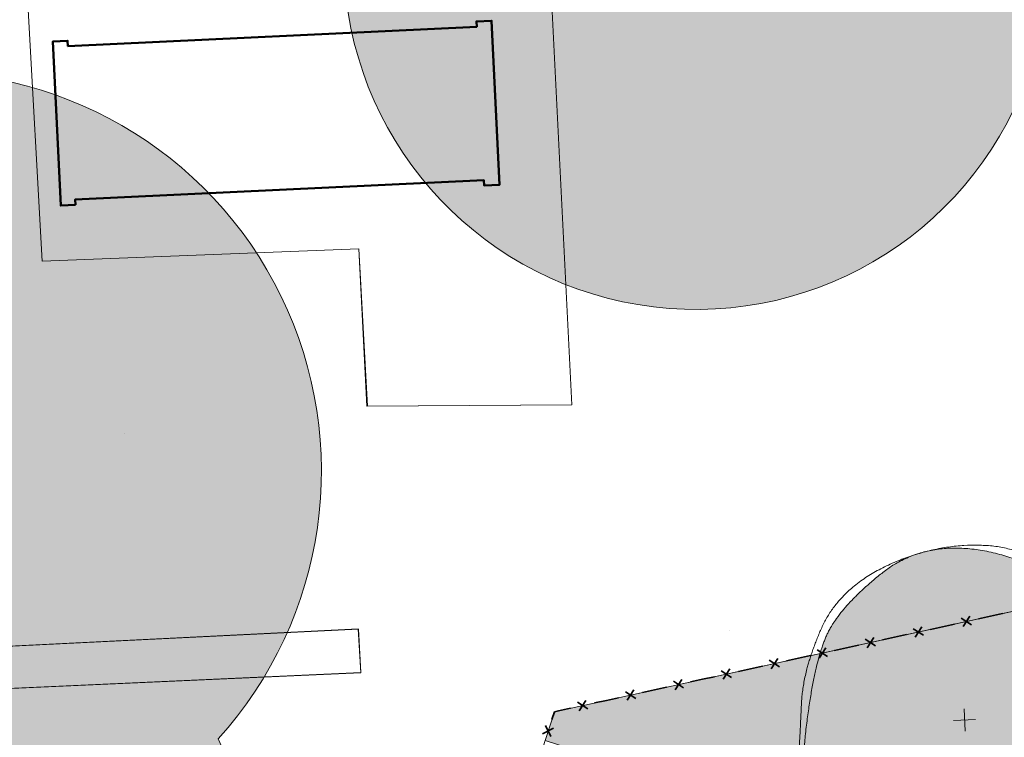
# Model space of a CAD drawing. Header units: metres. Extents: x 3492183 to 3492884, y 5882475 to 5882978.
# Tile 70 of 256: x 3492432 to 3492456, y 5882675 to 5882693. Entities that reach past the tile are written whole.
import ezdxf

# ---------------------------------------------------------------- set-up
doc = ezdxf.new("R2010")
doc.units = ezdxf.units.M
doc.header["$LTSCALE"] = 0.1
for name, color, linetype, lineweight, true_color in [('Bod-Einfassung-Rasenbord 100_30_5', 7, 'Continuous', 9, 0x454545), ('Bod-Pflaster Beton grau', 7, 'Continuous', 9, 0x454545), ('Geb-Dach', 7, 'Continuous', 9, 0x454545), ('Geb-Gebäude Bestand', 7, 'Continuous', 25, 0xc0c0c0), ('Veg-Gehölze Bestand-geschützt', 7, 'Continuous', 35, 0xcc4f00), ('Veg-Gehölze Bestand-nicht geschützt', 7, 'Continuous', 9, 0x507447), ('Veg-Pflanzung', 7, 'Continuous', 9, 0x555555)]:
    doc.layers.add(name, color=color, linetype=linetype, lineweight=lineweight, true_color=true_color)
for name, color, linetype, lineweight in [('Keine', 7, 'Continuous', 9), ('Veg-Gehölze Neupflanzung', 7, 'Continuous', 9), ('Veg-Grünflächen', 7, 'Continuous', 9)]:
    doc.layers.add(name, color=color, linetype=linetype, lineweight=lineweight)

# ---------------------------------------------------------------- blocks, each defined once
blk = doc.blocks.new('Belag_Weg')
at = {"layer": 'Bod-Pflaster Beton grau'}
blk.add_rational_spline([(102.357, -5.57), (103.768, -5.647), (105.065, -5.085), (107.273, -4.13), (109.482, -3.175), (110.818, -2.597), (112.271, -2.695), (140.545, -4.616), (168.82, -6.536), (171.872, -6.744), (173.832, -4.395), (175.793, -2.047), (175.044, 0.919), (174.506, 3.049), (170.868, 17.453), (171, 16.95), (166.453, 29.149), (161.905, 41.347), (160.071, 42.237), (158.237, 43.127), (163.291, 29.124), (168.346, 15.12), (168, 16.556), (171.597, 2.314), (172.135, 0.184), (172.51, -1.299), (171.529, -2.473), (170.549, -3.647), (169.023, -3.543), (140.749, -1.623), (112.474, 0.298), (110.295, 0.446), (108.291, -0.421), (106.082, -1.377), (103.874, -2.332), (103.225, -2.613), (102.52, -2.574), (52.334, 0.157), (2.148, 2.888), (3.562, 4.705), (4.977, 6.522), (5.077, 6.714), (5.215, 6.88), (13.337, 16.663), (21.459, 26.447), (22.85, 28.122), (22.899, 30.299), (23.843, 72.316), (24.786, 114.334), (24.83, 116.276), (26.773, 116.289), (32.388, 116.326), (38.003, 116.362), (43.573, 116.375), (49.142, 116.388), (49.104, 113.723), (49.066, 111.058), (49.07, 110.997), (49.074, 110.936), (50.121, 110.928), (51.168, 110.92), (51.159, 110.991), (51.151, 111.061), (51.188, 113.727), (51.226, 116.393), (60.148, 116.406), (69.07, 116.42), (76.285, 116.431), (83.499, 116.442), (93.696, 116.461), (103.894, 116.481), (104.321, 116.297), (104.749, 116.113), (106.042, 115.729), (107.335, 115.346), (106.803, 118.581), (106.271, 121.816), (105.199, 120.489), (104.126, 119.161), (102.173, 119.147), (100.22, 119.132), (100.203, 121.619), (100.186, 124.105), (96.702, 124.095), (93.218, 124.085), (93.191, 128.127), (93.163, 132.17), (86.465, 132.126), (79.766, 132.082), (79.777, 125.752), (79.788, 119.423), (73.564, 119.412), (67.339, 119.401), (67.339, 119.963), (67.338, 120.525), (66.293, 120.521), (65.247, 120.518), (65.25, 119.798), (65.252, 119.078), (52.307, 119.05), (39.361, 119.022), (39.351, 121.791), (39.341, 124.561), (38.131, 124.557), (36.921, 124.552), (36.921, 124.483), (36.921, 124.413), (36.731, 124.413), (36.541, 124.412), (36.542, 125.654), (36.542, 126.895), (35.84, 126.895), (35.138, 126.896), (35.129, 122.957), (35.12, 119.019), (31.022, 119.047), (26.924, 119.075), (26.087, 119.081), (25.503, 119.682), (24.92, 120.283), (24.939, 121.12), (25.075, 127.183), (25.211, 133.246), (25.65, 134.247), (25.675, 135.34), (25.751, 138.602), (29.006, 138.831), (40.57, 139.644), (52.134, 140.458), (52.046, 141.705), (51.959, 142.952), (40.395, 142.138), (28.831, 141.325), (26.87, 141.187), (25.361, 139.928), (25.445, 143.644), (25.528, 147.36), (24.279, 147.388), (23.029, 147.416), (22.877, 140.645), (22.725, 133.874), (21.782, 132.345), (19.989, 132.434), (-9.375, 133.879), (-38.739, 135.325), (-38.801, 134.076), (-38.862, 132.828), (-9.498, 131.382), (19.866, 129.937), (20.168, 129.922), (20.471, 129.94), (21.346, 129.993), (21.978, 129.384), (22.61, 128.776), (22.59, 127.899), (21.495, 79.127), (20.399, 30.355), (20.37, 29.049), (19.536, 28.044), (9.236, 16.052), (-1.064, 4.06), (-3.008, 2.176), (-4.952, 0.292), (-9.488, -5.369), (-14.024, -11.03), (-13.69, -11.302), (-13.355, -11.574), (-15.325, -13.946), (-17.295, -16.319), (-16.333, -17.117), (-15.371, -17.916), (-13.393, -15.533), (-11.415, -13.15), (-11.159, -13.358), (-10.903, -13.565), (-7.057, -8.78), (-3.211, -3.995), (-1.602, -1.928), (0.008, 0.139), (0.004, 0.069), (0, 0), (51.178, -2.785), (102.357, -5.57)], [1, 0.973360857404, 1, 1, 1, 0.971796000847, 1, 1, 1, 0.890889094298, 1, 0.890889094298, 1, 1, 1, 1, 1, 1, 1, 1, 1, 1, 1, 1, 1, 0.890889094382, 1, 0.890889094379, 1, 1, 1, 0.971796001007, 1, 1, 1, 0.973360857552, 1, 1, 1, 1, 1, 0.994210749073, 1, 1, 1, 0.944339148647, 1, 1, 1, 0.717277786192, 1, 1, 1, 1, 1, 1, 1, 1, 1, 1, 1, 1, 1, 1, 1, 1, 1, 1, 1, 1, 1, 1, 1, 1, 1, 1, 1, 1, 1, 1, 1, 1, 1, 1, 1, 1, 1, 1, 1, 1, 1, 1, 1, 1, 1, 1, 1, 1, 1, 1, 1, 1, 1, 1, 1, 1, 1, 1, 1, 1, 1, 1, 1, 1, 1, 1, 1, 0.922385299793, 1, 0.922385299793, 1, 1, 1, 0.981076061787, 1, 0.7393922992, 1, 1, 1, 1, 1, 1, 1, 0.951578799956, 1, 1, 1, 1, 1, 1, 1, 0.860927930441, 1, 1, 1, 1, 1, 1, 1, 0.998507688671, 1, 0.915785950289, 1, 0.915785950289, 1, 1, 1, 0.94433914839, 1, 1, 1, 1, 1, 1, 1, 1, 1, 1, 1, 1, 1, 1, 1, 1, 1, 1, 1, 1, 1, 1, 1, 1, 1], degree=2, knots=[0, 0, 0, 0.000596, 0.000596, 0.001639, 0.001639, 0.002252, 0.002252, 0.014532, 0.014532, 0.015713, 0.015713, 0.016894, 0.016894, 0.017846, 0.023332, 0.023332, 0.160581, 0.160581, 0.182075, 0.182075, 0.339032, 0.339032, 0.354606, 0.357345, 0.357345, 0.359043, 0.359043, 0.360742, 0.360742, 0.396072, 0.396072, 0.398718, 0.398718, 0.401718, 0.401718, 0.402575, 0.402575, 0.465233, 0.465233, 0.468104, 0.468104, 0.468372, 0.468372, 0.484224, 0.484224, 0.486788, 0.486788, 0.539183, 0.539183, 0.54092, 0.54092, 0.547921, 0.547921, 0.554864, 0.554864, 0.558186, 0.558186, 0.558262, 0.558262, 0.559568, 0.559568, 0.559656, 0.559656, 0.56298, 0.56298, 0.574103, 0.574103, 0.583097, 0.583097, 0.595809, 0.595809, 0.59639, 0.59639, 0.598071, 0.598071, 0.602159, 0.602159, 0.604287, 0.604287, 0.606721, 0.606721, 0.609821, 0.609821, 0.614165, 0.614165, 0.619204, 0.619204, 0.627556, 0.627556, 0.635447, 0.635447, 0.643207, 0.643207, 0.643908, 0.643908, 0.645211, 0.645211, 0.646108, 0.646108, 0.662248, 0.662248, 0.6657, 0.6657, 0.667209, 0.667209, 0.667296, 0.667296, 0.667532, 0.667532, 0.66908, 0.66908, 0.669955, 0.669955, 0.674865, 0.674865, 0.679974, 0.679974, 0.680937, 0.680937, 0.6819, 0.6819, 0.689461, 0.689461, 0.690798, 0.690798, 0.693805, 0.693805, 0.708257, 0.708257, 0.709816, 0.709816, 0.724268, 0.724268, 0.726599, 0.726599, 0.731233, 0.731233, 0.732791, 0.732791, 0.741235, 0.741235, 0.743162, 0.743162, 0.779814, 0.779814, 0.781372, 0.781372, 0.818024, 0.818024, 0.818401, 0.818401, 0.819402, 0.819402, 0.820404, 0.820404, 0.881222, 0.881222, 0.88276, 0.88276, 0.902467, 0.902467, 0.905842, 0.905842, 0.914885, 0.914885, 0.915423, 0.915423, 0.919267, 0.919267, 0.920825, 0.920825, 0.924686, 0.924686, 0.925097, 0.925097, 0.932751, 0.932751, 0.936016, 0.936016, 0.936103, 0.936103, 1, 1, 1], dxfattribs=at)
at = {"layer": 'Bod-Pflaster Beton grau', "color": 0, "flags": 1}
for tag in ['IFC_UUID', 'instanceID']:
    blk.add_attdef(tag, (3492321.125, 5882577.166), '', height=0.00018, dxfattribs=at)
blk = doc.blocks.new('Gruppe-18')
at = {"layer": 'Bod-Pflaster Beton grau', "color": 253, "flags": 128}
blk.add_lwpolyline([(3492421.733, 5882659.24), (3492420.972, 5882675.829), (3492440.066, 5882676.68), (3492440.001, 5882677.76), (3492420.949, 5882676.812), (3492419.889, 5882698.738), (3492424.568, 5882699.076), (3492424.672, 5882699.083), (3492427.808, 5882699.152), (3492445.436, 5882700.069), (3492451.152, 5882700.177), (3492452.787, 5882700.255), (3492454.208, 5882700.322), (3492463.51, 5882700.766)], dxfattribs=at)
blk.add_lwpolyline([(3492440.014, 5882687.037), (3492432.276, 5882686.732), (3492431.927, 5882693.02), (3492444.7, 5882693.654), (3492445.218, 5882683.226), (3492440.21, 5882683.192)], close=True, dxfattribs=at)
at = {"layer": 'Geb-Gebäude Bestand', "color": 253, "linetype": 'Continuous', "lineweight": 9, "transparency": 33554687, "flags": 128}
blk.add_lwpolyline([(3492433.089, 5882688.11), (3492432.729, 5882688.093), (3492432.54, 5882692.099), (3492432.899, 5882692.116), (3492432.905, 5882691.986), (3492442.895, 5882692.458), (3492442.888, 5882692.588), (3492443.258, 5882692.605), (3492443.447, 5882688.598), (3492443.077, 5882688.581), (3492443.071, 5882688.71), (3492433.082, 5882688.24)], close=True, dxfattribs=at)
at = {"layer": 'Veg-Grünflächen', "color": 253, "linetype": 'Continuous', "lineweight": 9, "transparency": 33554687, "flags": 128}
blk.add_lwpolyline([(3492444.792, 5882675.732), (3492462.298, 5882679.567, -0.006276), (3492462.302, 5882680.234), (3492461.706, 5882684.727), (3492463.837, 5882688.637, -0.000165), (3492463.843, 5882688.653, -0.027663), (3492465.908, 5882692.439), (3492470.521, 5882700.903), (3492468.877, 5882700.854), (3492466.583, 5882700.417), (3492466.583, 5882700.394), (3492466.912, 5882695.792), (3492447.977, 5882694.922), (3492424.895, 5882693.894), (3492424.568, 5882699.076), (3492419.889, 5882698.738), (3492420.949, 5882676.812), (3492440.004, 5882677.746), (3492440.062, 5882676.694), (3492420.972, 5882675.829), (3492421.733, 5882659.24), (3492421.904, 5882655.52), (3492439.522, 5882659.507)], format="xyb", close=True, dxfattribs=at)
blk.add_lwpolyline([(3492431.927, 5882693.02), (3492432.276, 5882686.732), (3492440.014, 5882687.037), (3492440.226, 5882683.192), (3492445.218, 5882683.226), (3492444.7, 5882693.654)], close=True, dxfattribs=at)
blk = doc.blocks.new('*U82')
at = {"layer": 'Keine', "color": 7, "linetype": 'Continuous', "lineweight": 35, "transparency": 33554687}
for p, q in [((3492454.731, 5882678.018), (3492454.984, 5882677.856)), ((3492454.776, 5882677.81), (3492454.938, 5882678.063)), ((3492455.443, 5882678.065), (3492455.15, 5882678.001)), ((3492455.736, 5882678.129), (3492455.443, 5882678.065)), ((3492453.559, 5882677.761), (3492453.811, 5882677.599)), ((3492453.604, 5882677.554), (3492453.766, 5882677.806)), ((3492454.271, 5882677.808), (3492453.978, 5882677.744)), ((3492454.564, 5882677.872), (3492454.271, 5882677.808)), ((3492452.386, 5882677.504), (3492452.639, 5882677.342)), ((3492452.432, 5882677.297), (3492452.594, 5882677.549)), ((3492453.099, 5882677.551), (3492452.806, 5882677.487)), ((3492453.392, 5882677.616), (3492453.099, 5882677.551)), ((3492451.214, 5882677.247), (3492451.467, 5882677.085)), ((3492451.26, 5882677.04), (3492451.422, 5882677.293)), ((3492451.927, 5882677.295), (3492451.634, 5882677.23)), ((3492452.22, 5882677.359), (3492451.927, 5882677.295)), ((3492450.042, 5882676.99), (3492450.295, 5882676.829)), ((3492450.087, 5882676.783), (3492450.249, 5882677.036)), ((3492450.754, 5882677.038), (3492450.461, 5882676.974)), ((3492451.048, 5882677.102), (3492450.754, 5882677.038)), ((3492448.87, 5882676.734), (3492449.122, 5882676.572)), ((3492448.915, 5882676.526), (3492449.077, 5882676.779)), ((3492449.582, 5882676.781), (3492449.289, 5882676.717)), ((3492449.875, 5882676.845), (3492449.582, 5882676.781)), ((3492447.698, 5882676.477), (3492447.95, 5882676.315)), ((3492447.743, 5882676.27), (3492447.905, 5882676.522)), ((3492448.41, 5882676.524), (3492448.117, 5882676.46)), ((3492448.703, 5882676.589), (3492448.41, 5882676.524)), ((3492446.571, 5882676.013), (3492446.733, 5882676.265)), ((3492447.238, 5882676.268), (3492446.945, 5882676.203)), ((3492447.531, 5882676.332), (3492447.238, 5882676.268)), ((3492445.399, 5882675.756), (3492445.56, 5882676.009)), ((3492446.066, 5882676.011), (3492445.773, 5882675.947)), ((3492446.359, 5882676.075), (3492446.066, 5882676.011)), ((3492446.525, 5882676.22), (3492446.778, 5882676.058)), ((3492444.893, 5882675.754), (3492444.792, 5882675.732)), ((3492445.187, 5882675.818), (3492444.893, 5882675.754)), ((3492445.353, 5882675.963), (3492445.606, 5882675.801)), ((3492444.792, 5882675.732), (3492444.732, 5882675.545)), ((3492444.505, 5882675.192), (3492444.772, 5882675.328)), ((3492444.707, 5882675.126), (3492444.571, 5882675.393))]:
    blk.add_line(p, q, dxfattribs=at)
blk = doc.blocks.new('Gruppe-1')
at = {"layer": 'Keine', "color": 255, "linetype": 'Continuous', "lineweight": 9, "transparency": 33554687}
for p, q in [((0.0066, -0.0367), (0.0066, 0.0308)), ((-0.0272, -0.0029), (0.0403, -0.0029))]:
    blk.add_line(p, q, dxfattribs=at)
blk = doc.blocks.new('Veg-Bäume_B 1m')
at = {"layer": 'Keine', "linetype": 'Continuous', "lineweight": 0, "true_color": 0x87a766, "transparency": 33554615}
blk.add_hatch(color=65, dxfattribs=at).paths.add_polyline_path([(-0.4043, 0.2705), (-0.4147, 0.247), (-0.4248, 0.2202), (-0.4347, 0.1899), (-0.4442, 0.1561), (-0.4534, 0.1189), (-0.4624, 0.0782), (-0.471, 0.0341), (-0.4793, -0.0134), (-0.4858, -0.0611), (-0.489, -0.1058), (-0.489, -0.1475), (-0.4856, -0.1861), (-0.479, -0.2216), (-0.4692, -0.2541), (-0.456, -0.2835), (-0.4396, -0.3099), (-0.4185, -0.3344), (-0.3916, -0.3581), (-0.3587, -0.381), (-0.32, -0.4032), (-0.2753, -0.4245), (-0.2246, -0.4451), (-0.1681, -0.4649), (-0.1056, -0.484), (-0.0431, -0.5002), (0.0137, -0.5118), (0.0649, -0.5186), (0.1103, -0.5206), (0.15, -0.5179), (0.1839, -0.5105), (0.2122, -0.4983), (0.2347, -0.4814), (0.2554, -0.46), (0.278, -0.4341), (0.3026, -0.4038), (0.3291, -0.3692), (0.3576, -0.3301), (0.3881, -0.2866), (0.4205, -0.2388), (0.4549, -0.1865), (0.4857, -0.1321), (0.5076, -0.078), (0.5206, -0.024), (0.5245, 0.0297), (0.5195, 0.0832), (0.5055, 0.1366), (0.4826, 0.1897), (0.4506, 0.2426), (0.4135, 0.2929), (0.3747, 0.3382), (0.3344, 0.3786), (0.2926, 0.4139), (0.2492, 0.4442), (0.2043, 0.4696), (0.1578, 0.4899), (0.1098, 0.5053), (0.0618, 0.5158), (0.0157, 0.5215), (-0.0286, 0.5226), (-0.0712, 0.5189), (-0.112, 0.5105), (-0.151, 0.4974), (-0.1882, 0.4796), (-0.2237, 0.457), (-0.2567, 0.4323), (-0.2868, 0.4079), (-0.3138, 0.384), (-0.3379, 0.3605), (-0.359, 0.3374), (-0.3771, 0.3147), (-0.3922, 0.2924)])
at = {"layer": 'Keine', "linetype": 'Continuous', "lineweight": 0, "transparency": 33554457}
blk.add_hatch(color=7, dxfattribs=at).paths.add_polyline_path([(0.2823, 0.4217), (0.3049, 0.4042), (0.327, 0.3853), (0.3487, 0.365), (0.37, 0.3434), (0.3908, 0.3203), (0.4112, 0.2958), (0.4311, 0.2699), (0.4506, 0.2426), (0.4826, 0.1897), (0.5055, 0.1366), (0.5195, 0.0832), (0.5245, 0.0297), (0.5206, -0.024), (0.5076, -0.078), (0.4857, -0.1321), (0.4549, -0.1865), (0.4205, -0.2388), (0.3881, -0.2866), (0.3576, -0.3301), (0.3291, -0.3692), (0.3026, -0.4038), (0.278, -0.4341), (0.2554, -0.46), (0.2347, -0.4814), (0.2122, -0.4983), (0.1839, -0.5105), (0.15, -0.5179), (0.1103, -0.5206), (0.0649, -0.5186), (0.0137, -0.5118), (-0.0431, -0.5002), (-0.1056, -0.484), (-0.1427, -0.473), (-0.1777, -0.4617), (-0.2108, -0.4502), (-0.2418, -0.4385), (-0.2708, -0.4265), (-0.2979, -0.4142), (-0.3229, -0.4016), (-0.3459, -0.3888), (-0.3218, -0.4058), (-0.2945, -0.4223), (-0.2639, -0.4385), (-0.2301, -0.4542), (-0.193, -0.4695), (-0.1528, -0.4843), (-0.1092, -0.4988), (-0.0624, -0.5128), (0.0001, -0.529), (0.0569, -0.5406), (0.1081, -0.5474), (0.1535, -0.5494), (0.1932, -0.5467), (0.2271, -0.5393), (0.2554, -0.5271), (0.2779, -0.5102), (0.2986, -0.4888), (0.3212, -0.4629), (0.3458, -0.4326), (0.3723, -0.398), (0.4008, -0.3589), (0.4313, -0.3154), (0.4637, -0.2676), (0.4981, -0.2153), (0.5289, -0.1609), (0.5508, -0.1068), (0.5638, -0.0528), (0.5677, 0.0009), (0.5627, 0.0544), (0.5487, 0.1078), (0.5258, 0.1609), (0.4938, 0.2138), (0.4697, 0.2473), (0.4449, 0.2786), (0.4195, 0.3078), (0.3934, 0.3348), (0.3666, 0.3597), (0.3392, 0.3825), (0.3111, 0.4031)])
at = {"layer": 'Keine', "color": 255, "linetype": 'Continuous', "lineweight": 9, "transparency": 33554687}
for points in [[(-0.4179, 0.2949), (-0.4796, 0.17), (-0.4977, -0.0292), (-0.5155, -0.1885), (-0.4469, -0.2939), (-0.2741, -0.4043), (0.0297, -0.5067), (0.2523, -0.5019), (0.4407, -0.2679), (0.4991, 0.1664), (0.2651, 0.5039), (-0.0413, 0.5444), (-0.3561, 0.4199), (-0.4179, 0.2949)], [(-0.4043, 0.2705), (-0.4467, 0.1837), (-0.5118, -0.2104), (-0.3673, -0.4094), (0.156, -0.5585), (0.3134, -0.4043), (0.5963, 0.0314), (0.305, 0.4539), (-0.0855, 0.5567), (-0.3618, 0.3573), (-0.4043, 0.2705)]]:
    blk.add_open_spline(points, degree=2, dxfattribs=at)
at = {"layer": 'Keine', "color": 255, "transparency": 33554687}
blk.add_blockref('Gruppe-1', (0, 0), dxfattribs=at)

msp = doc.modelspace()

# ---------------------------------------------------------------- hatches: boundary and pattern name
at = {"layer": 'Bod-Einfassung-Rasenbord 100_30_5', "linetype": 'Continuous', "lineweight": 0, "true_color": 0xe6e6e6}
msp.add_hatch(color=254, dxfattribs=at).paths.add_polyline_path([(3492434.284, 5882682.529), (3492434.284, 5882682.529), (3492434.284, 5882682.529), (3492434.284, 5882682.529)])
msp.add_hatch(color=254, dxfattribs=at).paths.add_polyline_path([(3492434.284, 5882682.529), (3492434.284, 5882682.529), (3492434.284, 5882682.529), (3492434.284, 5882682.529)])
at = {"layer": 'Bod-Einfassung-Rasenbord 100_30_5', "linetype": 'Continuous', "lineweight": 0, "true_color": 0x555555}
msp.add_hatch(color=251, dxfattribs=at).paths.add_polyline_path([(3492449.067, 5882677.71), (3492449.067, 5882677.71), (3492449.067, 5882677.71), (3492449.067, 5882677.71)])
at = {"layer": 'Bod-Einfassung-Rasenbord 100_30_5', "linetype": 'Continuous', "lineweight": 9, "true_color": 0x555555}
h = msp.add_hatch(dxfattribs=at)
h.set_pattern_fill('Asphalt Oberfläche u Schnitt SRF', color=251, style=0, pattern_type=2)
h.set_pattern_definition([(45, (0, 0), (0.449012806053, -0.449012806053), [])])
h.paths.add_polyline_path([(3492449.067, 5882677.71), (3492449.067, 5882677.71), (3492449.067, 5882677.71), (3492449.067, 5882677.71)])
at = {"layer": 'Bod-Einfassung-Rasenbord 100_30_5', "linetype": 'Continuous', "lineweight": 9}
h = msp.add_hatch(dxfattribs=at)
h.set_pattern_fill('Asphalttragschicht Schnitt SRF', style=0, pattern_type=2)
h.set_pattern_definition([(45, (0, 0), (0.01699096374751, -0.02373363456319), []), (-45, (0, 0), (0.01699096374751, 0.02822874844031), [])])
h.paths.add_polyline_path([(3492449.067, 5882677.71), (3492449.067, 5882677.71), (3492449.067, 5882677.71), (3492449.067, 5882677.71)])
h = msp.add_hatch(dxfattribs=at)
h.set_pattern_fill('Frostschutzschicht Schnitt SRF', style=0, pattern_type=2)
h.set_pattern_definition([(49.1275925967, (0, 0), (0.058264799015, -0.14666697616), [0.0133937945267, -0.107904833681]), (9.618522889, (0.00876, 0.01013), (0.137639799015, -0.054944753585), [0.0220109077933, -0.1980981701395]), (-21.761505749, (0.03047, 0.0138), (0.058264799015, -0.14666697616), [0.0148201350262, -0.1333812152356]), (-68.3340966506, (0.04423, 0.00831), (-0.079375, -0.09172222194), [0.0157816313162, -0.1420346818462]), (-95.0605423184, (0.05006, -0.006356), (-0.079375, -0.09172222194), [0.0167525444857, -0.222569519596]), (-156.5608738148, (0.04858, -0.023044), (-0.079375, -0.09172222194), [0.0226132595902, -0.300433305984]), (177.06757177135, (0.02783, -0.032036), (-0.217014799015, -0.036777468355), [0.0248583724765, -0.3302612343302]), (111.6659039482, (0.003, -0.03077), (-0.137639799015, 0.054944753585), [0.0126852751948, -0.1451310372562]), (84.9394576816, (-0.001676, -0.01898), (-0.058264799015, 0.14666697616), [0.0190572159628, -0.220264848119]), (48.0774550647, (0.02998, -0.07409), (0.055567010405, -0.14771017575), [0.023872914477, -0.1923280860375]), (3.7625881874, (0.04594, -0.05632), (0.144449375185, 0.16086407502), [0.022133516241, -0.1783149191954]), (-27.7653355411, (0.06802, -0.05487), (0.200016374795, 0.013153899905), [0.031893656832, -0.256945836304]), (-69.384232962, (0.09624, -0.06972), (0.200016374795, 0.013153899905), [0.0174260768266, -0.140390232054]), (-131.9225449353, (0.10238, -0.08604), (0.055567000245, -0.147710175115), [0.023872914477, -0.1923280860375]), (-176.2374118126, (0.08643, -0.1038), (0.055567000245, -0.147710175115), [0.022133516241, -0.1783149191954]), (152.2346644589, (0.06434, -0.10525), (0.055567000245, -0.147710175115), [0.031893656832, -0.256945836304]), (110.615767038, (0.03612, -0.0904), (-0.200016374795, -0.01315390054), [0.0174260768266, -0.140390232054]), (49.5377725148, (0.0829, 0.00705), (0.054680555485, -0.15522222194), [0.026067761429, -0.2100104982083]), (6.6928017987, (0.09982, 0.02689), (0.054680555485, -0.15522222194), [0.0231119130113, -0.186197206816]), (-26.4858170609, (0.12277, 0.02958), (0.054680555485, -0.15522222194), [0.0323919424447, -0.2609601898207]), (-70.5940292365, (0.15177, 0.01514), (0.26256329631, -0.130828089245), [0.0181720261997, -0.1463998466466]), (-130.4622274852, (0.1578, -0.002), (0.054680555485, -0.15522222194), [0.026067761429, -0.2100104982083]), (-173.3071982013, (0.14089, -0.02184), (0.054680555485, -0.15522222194), [0.0231119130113, -0.186197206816]), (153.5141829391, (0.11793, -0.02453), (0.054680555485, -0.15522222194), [0.0323919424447, -0.2609601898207]), (109.4059707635, (0.08894, -0.01008), (-0.207882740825, -0.024394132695), [0.0181720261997, -0.1463998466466])])
h.paths.add_polyline_path([(3492449.067, 5882677.71), (3492449.067, 5882677.71), (3492449.067, 5882677.71), (3492449.067, 5882677.71)])
at = {"layer": 'Veg-Pflanzung', "linetype": 'Continuous', "lineweight": 0, "true_color": 0x87b17d}
h = msp.add_hatch(color=83, dxfattribs=at)
edge = h.paths.add_edge_path()
edge.add_line((3492448.566, 5882674.725), (3492450.772, 5882674.009))
edge.add_line((3492450.772, 5882674.009), (3492450.48, 5882673.108))
edge.add_line((3492450.48, 5882673.108), (3492451.05, 5882672.922))
edge.add_line((3492451.05, 5882672.922), (3492454.664, 5882671.748))
edge.add_line((3492454.664, 5882671.748), (3492450.732, 5882659.64))
edge.add_line((3492450.732, 5882659.64), (3492451.597, 5882658.833))
edge.add_arc((3492452.238, 5882659.52), 0.94, 226.9859, 316.9859)
edge.add_line((3492452.925, 5882658.879), (3492454.07, 5882660.106))
edge.add_arc((3492453.338, 5882660.788), 1, 316.9859, 349.4461)
edge.add_line((3492454.321, 5882660.605), (3492454.691, 5882662.587))
edge.add_line((3492454.691, 5882662.587), (3492456.686, 5882673.914))
edge.add_arc((3492457.671, 5882673.741), 1, 133.9095, 170.0092, ccw=False)
edge.add_line((3492456.978, 5882674.461), (3492462.276, 5882679.562))
edge.add_line((3492462.276, 5882679.562), (3492444.792, 5882675.732))
edge.add_line((3492444.792, 5882675.732), (3492444.564, 5882675.029))
edge.add_line((3492444.564, 5882675.029), (3492447.702, 5882674.01))
edge.add_line((3492447.702, 5882674.01), (3492448.273, 5882673.824))
edge.add_line((3492448.273, 5882673.824), (3492448.566, 5882674.725))

# ---------------------------------------------------------------- linework, layer by layer
at = {"layer": 'Bod-Einfassung-Rasenbord 100_30_5', "flags": 128}
for points in [[(3492434.284, 5882682.529), (3492434.284, 5882682.529), (3492434.284, 5882682.529), (3492434.284, 5882682.529)], [(3492434.284, 5882682.529), (3492434.284, 5882682.529), (3492434.284, 5882682.529), (3492434.284, 5882682.529)], [(3492449.067, 5882677.71), (3492449.067, 5882677.71), (3492449.067, 5882677.71), (3492449.067, 5882677.71)], [(3492449.067, 5882677.71), (3492449.067, 5882677.71), (3492449.067, 5882677.71), (3492449.067, 5882677.71)], [(3492449.067, 5882677.71), (3492449.067, 5882677.71), (3492449.067, 5882677.71), (3492449.067, 5882677.71)]]:
    msp.add_lwpolyline(points, close=True, dxfattribs=at)
at = {"layer": 'Veg-Pflanzung', "linetype": 'Continuous', "lineweight": 9, "flags": 128}
msp.add_lwpolyline([(3492448.566, 5882674.725), (3492450.772, 5882674.009), (3492450.48, 5882673.108), (3492451.05, 5882672.922), (3492454.664, 5882671.748), (3492450.732, 5882659.64), (3492451.597, 5882658.833, 0.414214), (3492452.925, 5882658.879), (3492454.07, 5882660.106, 0.142589), (3492454.321, 5882660.605), (3492454.691, 5882662.587), (3492456.686, 5882673.914, -0.15883), (3492456.978, 5882674.461), (3492462.276, 5882679.562), (3492444.792, 5882675.732), (3492444.564, 5882675.029), (3492447.702, 5882674.01), (3492448.273, 5882673.824)], format="xyb", close=True, dxfattribs=at)

# ---------------------------------------------------------------- block references
at = {"layer": 'Bod-Pflaster Beton grau', "rotation": 2.636948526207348}
msp.add_blockref('Belag_Weg', (3492366.728, 5882596.851), dxfattribs=at)
at = {"layer": 'Keine', "color": 7}
msp.add_blockref('Gruppe-18', (0, 0), dxfattribs=at)
at = {"layer": 'Keine', "color": 7, "transparency": 33554687}
msp.add_blockref('*U82', (0, 0), dxfattribs=at)
at = {"layer": 'Veg-Gehölze Neupflanzung', "color": 7, "transparency": 33554585, "xscale": 8, "yscale": 8, "zscale": 8, "rotation": 2.696827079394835}
msp.add_blockref('Veg-Bäume_B 1m', (3492454.759, 5882675.553), dxfattribs=at)

# ---------------------------------------------------------------- next in the draw order: wipeouts: each hides what was drawn before it
at = {"color": 255, "linetype": 'Continuous', "lineweight": 50}
msp.add_wipeout([(3492433.089, 5882688.11), (3492432.729, 5882688.093), (3492432.54, 5882692.099), (3492432.899, 5882692.116), (3492432.905, 5882691.986), (3492442.895, 5882692.458), (3492442.888, 5882692.588), (3492443.258, 5882692.605), (3492443.447, 5882688.598), (3492443.077, 5882688.581), (3492443.071, 5882688.71), (3492433.082, 5882688.24)], dxfattribs=at).dxf.layer = 'Geb-Dach'

# ---------------------------------------------------------------- next in the draw order: hatches: boundary and pattern name
at = {"layer": 'Veg-Gehölze Bestand-geschützt', "linetype": 'Continuous', "lineweight": 0, "true_color": 0xa9c38d, "transparency": 33554508}
h = msp.add_hatch(color=253, dxfattribs=at)
edge = h.paths.add_edge_path()
edge.add_arc((3492463.24, 5882727.162), 7.45, 177.1315, 186.384, ccw=False)
edge.add_arc((3492460.819, 5882733.691), 7.944, -10.1234, 230.81, ccw=False)
edge.add_arc((3492463.24, 5882727.162), 7.45, 9.7114, 43.5551, ccw=False)
edge.add_arc((3492463.979, 5882721.932), 9.256, -15.8878, 44.4838, ccw=False)
edge.add_arc((3492465.124, 5882716.707), 8.212, 11.7467, 19.1313, ccw=False)
edge.add_arc((3492466.867, 5882711.561), 9.28, -10.5215, 47.2793, ccw=False)
edge.add_arc((3492468.965, 5882706.63), 7.736, -25.3736, 24.7313, ccw=False)
edge.add_arc((3492476.52, 5882694.001), 9.331, 45.3108, 93.4743, ccw=False)
edge.add_arc((3492479.721, 5882690.094), 11.065, 3.1352, 72.3108, ccw=False)
edge.add_arc((3492483.53, 5882685.443), 8.945, 32.2212, 35.9841, ccw=False)
edge.add_arc((3492486.142, 5882683.76), 8.136, 23.4175, 52.4732, ccw=False)
edge.add_arc((3492490.016, 5882678.863), 8.888, -158.0667, 66.1636, ccw=False)
edge.add_arc((3492482.834, 5882682.584), 7.12, 246.0574, 261.412, ccw=False)
edge.add_arc((3492479.534, 5882683.559), 7.494, 192.2533, 273.1423, ccw=False)
edge.add_arc((3492479.721, 5882690.094), 11.065, 195.9854, 227.2527, ccw=False)
edge.add_arc((3492464.906, 5882695.343), 9.289, 204.3583, 296.7294, ccw=False)
edge.add_arc((3492448.252, 5882694.167), 8.611, 26.0373, 342.0424, ccw=False)
edge.add_arc((3492464.906, 5882695.343), 9.289, 111.4782, 163.7214, ccw=False)
edge.add_arc((3492466.867, 5882711.561), 9.28, 170.1582, 234.6994, ccw=False)
edge.add_arc((3492465.124, 5882716.707), 8.212, 185.5784, 205.6908, ccw=False)
edge.add_arc((3492463.979, 5882721.932), 9.256, 151.6117, 220.5975, ccw=False)
at = {"layer": 'Veg-Gehölze Bestand-nicht geschützt', "linetype": 'Continuous', "lineweight": 0, "true_color": 0xa9c38d, "transparency": 33554508}
h = msp.add_hatch(color=253, dxfattribs=at)
edge = h.paths.add_edge_path()
edge.add_arc((3492430.059, 5882671.876), 7.254, 162.1278, 226.3932, ccw=False)
edge.add_arc((3492429.359, 5882681.611), 9.74, -42.2075, 230.4378, ccw=False)
edge.add_arc((3492430.059, 5882671.876), 7.254, -21.2862, 26.1025, ccw=False)
edge.add_arc((3492431.116, 5882667.127), 6.082, 4.5466, 20.3573, ccw=False)
edge.add_arc((3492432.977, 5882662.649), 6.5, -184.6012, 49.7319, ccw=False)
edge.add_arc((3492431.116, 5882667.127), 6.082, 184.7496, 220.5841, ccw=False)

# ---------------------------------------------------------------- next in the draw order: linework, layer by layer
at = {"layer": 'Geb-Dach', "color": 7, "linetype": 'Continuous', "lineweight": 50, "flags": 128}
msp.add_lwpolyline([(3492433.089, 5882688.11), (3492432.729, 5882688.093), (3492432.54, 5882692.099), (3492432.899, 5882692.116), (3492432.905, 5882691.986), (3492442.895, 5882692.458), (3492442.888, 5882692.588), (3492443.258, 5882692.605), (3492443.447, 5882688.598), (3492443.077, 5882688.581), (3492443.071, 5882688.71), (3492433.082, 5882688.24)], close=True, dxfattribs=at)
at = {"layer": 'Veg-Gehölze Bestand-geschützt', "color": 77, "linetype": 'Continuous', "lineweight": 9, "true_color": 0x637732, "transparency": 33554687, "flags": 128}
msp.add_lwpolyline([(3492455.836, 5882726.333, -0.040394), (3492455.799, 5882727.535, -1.748457), (3492468.639, 5882732.295, -0.148754), (3492470.583, 5882728.418, -0.269688), (3492472.882, 5882719.399, -0.032232), (3492473.163, 5882718.379, -0.25769), (3492475.992, 5882709.867, -0.222175), (3492475.955, 5882703.315, -0.213302), (3492483.083, 5882700.635, -0.311348), (3492490.769, 5882690.699, -0.01642), (3492491.098, 5882690.212, -0.127463), (3492493.608, 5882686.994, -1.48578), (3492481.771, 5882675.543, -0.067097), (3492479.944, 5882676.076, -0.368369), (3492472.21, 5882681.968, -0.137282), (3492469.084, 5882687.047, -0.426387), (3492456.444, 5882691.512, -5.145164), (3492455.989, 5882697.947, -0.231986), (3492461.505, 5882703.987, -0.289302), (3492457.724, 5882713.147, -0.087983), (3492456.951, 5882715.909, -0.31044)], format="xyb", close=True, dxfattribs=at)
at = {"layer": 'Veg-Gehölze Bestand-nicht geschützt', "color": 77, "linetype": 'Continuous', "lineweight": 9, "true_color": 0x637732, "flags": 128}
msp.add_lwpolyline([(3492425.056, 5882666.623, -0.287999), (3492423.155, 5882674.102, -2.495293), (3492436.573, 5882675.067, -0.209771), (3492436.818, 5882669.242, -0.069097), (3492437.179, 5882667.609, -1.637187), (3492426.498, 5882663.17, -0.157644)], format="xyb", close=True, dxfattribs=at)

doc.saveas('drawing.dxf')
